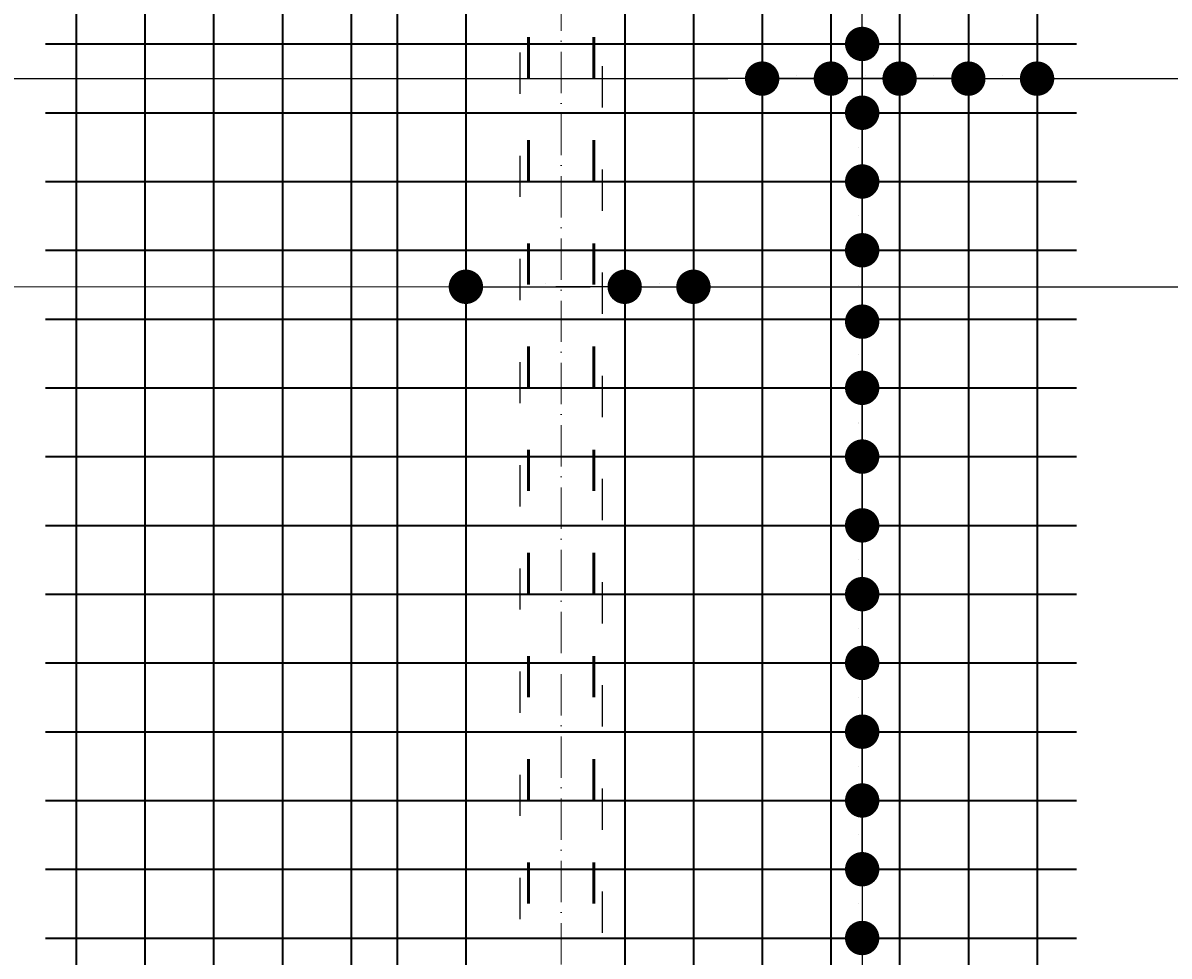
# Model space of a CAD drawing. Header units: millimetres. Extents: x 295948 to 312016, y 6878 to 18016.
# Tile 223 of 252: x 309252 to 309586, y 14854 to 15126. Entities that reach past the tile are written whole.
import ezdxf

# ---------------------------------------------------------------- set-up
doc = ezdxf.new("R2010")
doc.units = ezdxf.units.MM
doc.linetypes.add('ACAD_ISO03W100', pattern=[30, 12, -18])
doc.linetypes.add('ACAD_ISO10W100', pattern=[18, 12, -3, 0, -3])
for name, color, linetype, lineweight in [('konstrukcja wymiary', 1, 'Continuous', 13), ('osie', 5, 'ACAD_ISO10W100', 13), ('zbrojenie', 4, 'Continuous', 50), ('zbrojenie płyty', 141, 'Continuous', 35)]:
    doc.layers.add(name, color=color, linetype=linetype, lineweight=lineweight)
doc.layers.add('przerywane', color=6, linetype='ACAD_ISO03W100')
doc.styles.add('KONSTRUKCJA', font='romand.shx', dxfattribs={"oblique": 10})
doc.styles.get("Standard").update_dxf_attribs({"font": 'romand.shx', "oblique": 10})
doc.dimstyles.new('150', dxfattribs={"dimtxt": 10, "dimasz": 7, "dimexe": 1.25, "dimexo": 0.625, "dimgap": 3, "dimtad": 1, "dimdec": 0, "dimrnd": 0.5, "dimtxsty": 'KONSTRUKCJA', "dimblk": 'ARCHTICK', "dimcen": 2.5, "dimadec": 0, "dimazin": 0, "dimtfac": 1, "dimtdec": 0, "dimtix": 1, "dimtmove": 0, "dimatfit": 3, "dimfxl": 4, "dimfxlon": 1, "dimarcsym": 0})
doc.dimstyles.new('kropki', dxfattribs={"dimtxt": 0.001, "dimasz": 10, "dimexe": 1.25, "dimexo": 0.625, "dimgap": 1, "dimtad": 1, "dimtxsty": 'Standard', "dimblk": 'DOT', "dimcen": 2.5, "dimadec": 0, "dimazin": 0, "dimtfac": 1, "dimtmove": 0, "dimatfit": 3, "dimfxl": 1, "dimfxlon": 1, "dimarcsym": 0})

# ---------------------------------------------------------------- blocks, each defined once
blk = doc.blocks.new('_ArchTick')
at = {"color": 0, "linetype": 'ByBlock', "lineweight": 13, "const_width": 0.15}
blk.add_lwpolyline([(-0.5, -0.5), (0.5, 0.5)], dxfattribs=at)
blk = doc.blocks.new('*D914')
at = {"layer": 'Defpoints', "color": 0, "transparency": 16777216}
for p in [(309620.63, 15501.22), (309620.63, 14520.22), (309164.63, 14393.22)]:
    blk.add_point(p, dxfattribs=at)
at = {"layer": 'konstrukcja wymiary', "color": 0, "lineweight": -2, "transparency": 16777216}
for p, q in [((309164.63, 15497.22), (309164.63, 15502.47)), ((309620.63, 15497.22), (309620.63, 15502.47)), ((309164.63, 15501.22), (309620.63, 15501.22))]:
    blk.add_line(p, q, dxfattribs=at)
at = {"layer": 'konstrukcja wymiary', "color": 0, "lineweight": -2, "transparency": 16777216, "xscale": 7, "yscale": 7, "zscale": 7, "rotation": 180}
blk.add_blockref('_ArchTick', (309164.63, 15501.22), dxfattribs=at)
at = {"layer": 'konstrukcja wymiary', "color": 0, "lineweight": -2, "transparency": 16777216, "xscale": 7, "yscale": 7, "zscale": 7}
blk.add_blockref('_ArchTick', (309620.63, 15501.22), dxfattribs=at)
at = {"layer": 'konstrukcja wymiary', "color": 0, "transparency": 16777216, "insert": (309392.63, 15509.22), "char_height": 10, "attachment_point": 5, "style": 'KONSTRUKCJA'}
blk.add_mtext('456', dxfattribs=at)
blk = doc.blocks.new('_Dot')
at = {"color": 0, "linetype": 'ByBlock', "lineweight": -2}
blk.add_line((-0.5, 0), (-1, 0), dxfattribs=at)
at = {"color": 0, "linetype": 'ByBlock', "const_width": 0.5}
blk.add_lwpolyline([(-0.25, 0, 1), (0.25, 0, 1)], format="xyb", close=True, dxfattribs=at)
blk = doc.blocks.new('*D1165')
at = {"layer": 'Defpoints', "color": 0, "transparency": 16777216}
for p in [(309507.13, 15119.72), (309496.24, 15099.72), (309507.13, 15099.72)]:
    blk.add_point(p, dxfattribs=at)
at = {"layer": 'konstrukcja wymiary', "color": 0, "lineweight": -2, "transparency": 16777216}
for p, q in [((309496.24, 15129.72), (309496.24, 15139.72)), ((309497.24, 15119.72), (309494.99, 15119.72)), ((309496.24, 15119.72), (309496.24, 15099.72)), ((309497.24, 15099.72), (309494.99, 15099.72)), ((309496.24, 15089.72), (309496.24, 15079.72))]:
    blk.add_line(p, q, dxfattribs=at)
at = {"layer": 'konstrukcja wymiary', "color": 0, "lineweight": -2, "transparency": 16777216, "xscale": 10, "yscale": 10, "zscale": 10}
for p, rotation in [((309496.24, 15119.72), 270), ((309496.24, 15099.72), 90)]:
    blk.add_blockref('_Dot', p, dxfattribs=dict(at, rotation=rotation))
at = {"layer": 'konstrukcja wymiary', "color": 0, "transparency": 16777216, "insert": (309495.24, 15109.72), "char_height": 0.001, "attachment_point": 5, "rotation": 90}
blk.add_mtext('20', dxfattribs=at)
blk = doc.blocks.new('*D1166')
at = {"layer": 'Defpoints', "color": 0, "transparency": 16777216}
for p in [(309507.13, 15099.72), (309496.24, 15079.72), (309558.63, 15079.72)]:
    blk.add_point(p, dxfattribs=at)
at = {"layer": 'konstrukcja wymiary', "color": 0, "lineweight": -2, "transparency": 16777216}
for p, q in [((309496.24, 15109.72), (309496.24, 15119.72)), ((309497.24, 15099.72), (309494.99, 15099.72)), ((309496.24, 15099.72), (309496.24, 15079.72)), ((309497.24, 15079.72), (309494.99, 15079.72)), ((309496.24, 15069.72), (309496.24, 15059.72))]:
    blk.add_line(p, q, dxfattribs=at)
at = {"layer": 'konstrukcja wymiary', "color": 0, "lineweight": -2, "transparency": 16777216, "xscale": 10, "yscale": 10, "zscale": 10}
for p, rotation in [((309496.24, 15099.72), 270), ((309496.24, 15079.72), 90)]:
    blk.add_blockref('_Dot', p, dxfattribs=dict(at, rotation=rotation))
at = {"layer": 'konstrukcja wymiary', "color": 0, "transparency": 16777216, "insert": (309495.24, 15089.72), "char_height": 0.001, "attachment_point": 5, "rotation": 90}
blk.add_mtext('20', dxfattribs=at)
blk = doc.blocks.new('*D1167')
at = {"layer": 'Defpoints', "color": 0, "transparency": 16777216}
for p in [(309558.63, 15079.72), (309496.24, 15059.72), (309507.13, 15059.72)]:
    blk.add_point(p, dxfattribs=at)
at = {"layer": 'konstrukcja wymiary', "color": 0, "lineweight": -2, "transparency": 16777216}
for p, q in [((309496.24, 15089.72), (309496.24, 15099.72)), ((309497.24, 15079.72), (309494.99, 15079.72)), ((309496.24, 15079.72), (309496.24, 15059.72)), ((309497.24, 15059.72), (309494.99, 15059.72)), ((309496.24, 15049.72), (309496.24, 15039.72))]:
    blk.add_line(p, q, dxfattribs=at)
at = {"layer": 'konstrukcja wymiary', "color": 0, "lineweight": -2, "transparency": 16777216, "xscale": 10, "yscale": 10, "zscale": 10}
for p, rotation in [((309496.24, 15079.72), 270), ((309496.24, 15059.72), 90)]:
    blk.add_blockref('_Dot', p, dxfattribs=dict(at, rotation=rotation))
at = {"layer": 'konstrukcja wymiary', "color": 0, "transparency": 16777216, "insert": (309495.24, 15069.72), "char_height": 0.001, "attachment_point": 5, "rotation": 90}
blk.add_mtext('20', dxfattribs=at)
blk = doc.blocks.new('*D1168')
at = {"layer": 'Defpoints', "color": 0, "transparency": 16777216}
for p in [(309507.13, 15059.72), (309496.24, 15038.97), (309507.13, 15038.97)]:
    blk.add_point(p, dxfattribs=at)
at = {"layer": 'konstrukcja wymiary', "color": 0, "lineweight": -2, "transparency": 16777216}
for p, q in [((309496.24, 15069.72), (309496.24, 15079.72)), ((309497.24, 15059.72), (309494.99, 15059.72)), ((309496.24, 15059.72), (309496.24, 15038.97)), ((309497.24, 15038.97), (309494.99, 15038.97)), ((309496.24, 15028.97), (309496.24, 15018.97))]:
    blk.add_line(p, q, dxfattribs=at)
at = {"layer": 'konstrukcja wymiary', "color": 0, "lineweight": -2, "transparency": 16777216, "xscale": 10, "yscale": 10, "zscale": 10}
for p, rotation in [((309496.24, 15059.72), 270), ((309496.24, 15038.97), 90)]:
    blk.add_blockref('_Dot', p, dxfattribs=dict(at, rotation=rotation))
at = {"layer": 'konstrukcja wymiary', "color": 0, "transparency": 16777216, "insert": (309495.24, 15049.35), "char_height": 0.001, "attachment_point": 5, "rotation": 90}
blk.add_mtext('20,75', dxfattribs=at)
blk = doc.blocks.new('*D1169')
at = {"layer": 'Defpoints', "color": 0, "transparency": 16777216}
for p in [(309507.13, 15038.97), (309496.24, 15019.72), (309507.13, 15019.72)]:
    blk.add_point(p, dxfattribs=at)
at = {"layer": 'konstrukcja wymiary', "color": 0, "lineweight": -2, "transparency": 16777216}
for p, q in [((309496.24, 15048.97), (309496.24, 15058.97)), ((309497.24, 15038.97), (309494.99, 15038.97)), ((309496.24, 15038.97), (309496.24, 15019.72)), ((309497.24, 15019.72), (309494.99, 15019.72)), ((309496.24, 15009.72), (309496.24, 14999.72))]:
    blk.add_line(p, q, dxfattribs=at)
at = {"layer": 'konstrukcja wymiary', "color": 0, "lineweight": -2, "transparency": 16777216, "xscale": 10, "yscale": 10, "zscale": 10}
for p, rotation in [((309496.24, 15038.97), 270), ((309496.24, 15019.72), 90)]:
    blk.add_blockref('_Dot', p, dxfattribs=dict(at, rotation=rotation))
at = {"layer": 'konstrukcja wymiary', "color": 0, "transparency": 16777216, "insert": (309495.24, 15029.35), "char_height": 0.001, "attachment_point": 5, "rotation": 90}
blk.add_mtext('19,25', dxfattribs=at)
blk = doc.blocks.new('*D1159')
at = {"layer": 'Defpoints', "color": 0, "transparency": 16777216}
for p in [(309507.13, 15019.72), (309496.24, 14999.72), (309507.13, 14999.72)]:
    blk.add_point(p, dxfattribs=at)
at = {"layer": 'konstrukcja wymiary', "color": 0, "lineweight": -2, "transparency": 16777216}
for p, q in [((309496.24, 15029.72), (309496.24, 15039.72)), ((309497.24, 15019.72), (309494.99, 15019.72)), ((309496.24, 15019.72), (309496.24, 14999.72)), ((309497.24, 14999.72), (309494.99, 14999.72)), ((309496.24, 14989.72), (309496.24, 14979.72))]:
    blk.add_line(p, q, dxfattribs=at)
at = {"layer": 'konstrukcja wymiary', "color": 0, "lineweight": -2, "transparency": 16777216, "xscale": 10, "yscale": 10, "zscale": 10}
for p, rotation in [((309496.24, 15019.72), 270), ((309496.24, 14999.72), 90)]:
    blk.add_blockref('_Dot', p, dxfattribs=dict(at, rotation=rotation))
at = {"layer": 'konstrukcja wymiary', "color": 0, "transparency": 16777216, "insert": (309495.24, 15009.72), "char_height": 0.001, "attachment_point": 5, "rotation": 90}
blk.add_mtext('20', dxfattribs=at)
blk = doc.blocks.new('*D1160')
at = {"layer": 'Defpoints', "color": 0, "transparency": 16777216}
for p in [(309496.24, 15038.97), (309507.13, 15038.97), (309507.13, 14999.72)]:
    blk.add_point(p, dxfattribs=at)
at = {"layer": 'konstrukcja wymiary', "color": 0, "lineweight": -2, "transparency": 16777216}
for p, q in [((309497.24, 15038.97), (309494.99, 15038.97)), ((309496.24, 15009.72), (309496.24, 15028.97)), ((309497.24, 14999.72), (309494.99, 14999.72))]:
    blk.add_line(p, q, dxfattribs=at)
at = {"layer": 'konstrukcja wymiary', "color": 0, "lineweight": -2, "transparency": 16777216, "xscale": 10, "yscale": 10, "zscale": 10}
for p, rotation in [((309496.24, 15038.97), 90), ((309496.24, 14999.72), 270)]:
    blk.add_blockref('_Dot', p, dxfattribs=dict(at, rotation=rotation))
at = {"layer": 'konstrukcja wymiary', "color": 0, "transparency": 16777216, "insert": (309495.24, 15019.35), "char_height": 0.001, "attachment_point": 5, "rotation": 90}
blk.add_mtext('39,25', dxfattribs=at)
blk = doc.blocks.new('*D1161')
at = {"layer": 'Defpoints', "color": 0, "transparency": 16777216}
for p in [(309507.13, 15038.97), (309496.24, 14979.72), (309507.13, 14979.72)]:
    blk.add_point(p, dxfattribs=at)
at = {"layer": 'konstrukcja wymiary', "color": 0, "lineweight": -2, "transparency": 16777216}
for p, q in [((309497.24, 15038.97), (309494.99, 15038.97)), ((309496.24, 15028.97), (309496.24, 14989.72)), ((309497.24, 14979.72), (309494.99, 14979.72))]:
    blk.add_line(p, q, dxfattribs=at)
at = {"layer": 'konstrukcja wymiary', "color": 0, "lineweight": -2, "transparency": 16777216, "xscale": 10, "yscale": 10, "zscale": 10}
for p, rotation in [((309496.24, 15038.97), 90), ((309496.24, 14979.72), 270)]:
    blk.add_blockref('_Dot', p, dxfattribs=dict(at, rotation=rotation))
at = {"layer": 'konstrukcja wymiary', "color": 0, "transparency": 16777216, "insert": (309495.24, 15009.35), "char_height": 0.001, "attachment_point": 5, "rotation": 90}
blk.add_mtext('59,25', dxfattribs=at)
blk = doc.blocks.new('*D1162')
at = {"layer": 'Defpoints', "color": 0, "transparency": 16777216}
for p in [(309507.13, 14979.72), (309496.24, 14959.72), (309507.13, 14959.72)]:
    blk.add_point(p, dxfattribs=at)
at = {"layer": 'konstrukcja wymiary', "color": 0, "lineweight": -2, "transparency": 16777216}
for p, q in [((309496.24, 14989.72), (309496.24, 14999.72)), ((309497.24, 14979.72), (309494.99, 14979.72)), ((309496.24, 14979.72), (309496.24, 14959.72)), ((309497.24, 14959.72), (309494.99, 14959.72)), ((309496.24, 14949.72), (309496.24, 14939.72))]:
    blk.add_line(p, q, dxfattribs=at)
at = {"layer": 'konstrukcja wymiary', "color": 0, "lineweight": -2, "transparency": 16777216, "xscale": 10, "yscale": 10, "zscale": 10}
for p, rotation in [((309496.24, 14979.72), 270), ((309496.24, 14959.72), 90)]:
    blk.add_blockref('_Dot', p, dxfattribs=dict(at, rotation=rotation))
at = {"layer": 'konstrukcja wymiary', "color": 0, "transparency": 16777216, "insert": (309495.24, 14969.72), "char_height": 0.001, "attachment_point": 5, "rotation": 90}
blk.add_mtext('20', dxfattribs=at)
blk = doc.blocks.new('*D1163')
at = {"layer": 'Defpoints', "color": 0, "transparency": 16777216}
for p in [(309507.13, 14959.72), (309496.24, 14939.72), (309507.13, 14939.72)]:
    blk.add_point(p, dxfattribs=at)
at = {"layer": 'konstrukcja wymiary', "color": 0, "lineweight": -2, "transparency": 16777216}
for p, q in [((309496.24, 14969.72), (309496.24, 14979.72)), ((309497.24, 14959.72), (309494.99, 14959.72)), ((309496.24, 14959.72), (309496.24, 14939.72)), ((309497.24, 14939.72), (309494.99, 14939.72)), ((309496.24, 14929.72), (309496.24, 14919.72))]:
    blk.add_line(p, q, dxfattribs=at)
at = {"layer": 'konstrukcja wymiary', "color": 0, "lineweight": -2, "transparency": 16777216, "xscale": 10, "yscale": 10, "zscale": 10}
for p, rotation in [((309496.24, 14959.72), 270), ((309496.24, 14939.72), 90)]:
    blk.add_blockref('_Dot', p, dxfattribs=dict(at, rotation=rotation))
at = {"layer": 'konstrukcja wymiary', "color": 0, "transparency": 16777216, "insert": (309495.24, 14949.72), "char_height": 0.001, "attachment_point": 5, "rotation": 90}
blk.add_mtext('20', dxfattribs=at)
blk = doc.blocks.new('*D1164')
at = {"layer": 'Defpoints', "color": 0, "transparency": 16777216}
for p in [(309507.13, 14939.72), (309496.24, 14919.72), (309507.13, 14919.72)]:
    blk.add_point(p, dxfattribs=at)
at = {"layer": 'konstrukcja wymiary', "color": 0, "lineweight": -2, "transparency": 16777216}
for p, q in [((309496.24, 14949.72), (309496.24, 14959.72)), ((309497.24, 14939.72), (309494.99, 14939.72)), ((309496.24, 14939.72), (309496.24, 14919.72)), ((309497.24, 14919.72), (309494.99, 14919.72)), ((309496.24, 14909.72), (309496.24, 14899.72))]:
    blk.add_line(p, q, dxfattribs=at)
at = {"layer": 'konstrukcja wymiary', "color": 0, "lineweight": -2, "transparency": 16777216, "xscale": 10, "yscale": 10, "zscale": 10}
for p, rotation in [((309496.24, 14939.72), 270), ((309496.24, 14919.72), 90)]:
    blk.add_blockref('_Dot', p, dxfattribs=dict(at, rotation=rotation))
at = {"layer": 'konstrukcja wymiary', "color": 0, "transparency": 16777216, "insert": (309495.24, 14929.72), "char_height": 0.001, "attachment_point": 5, "rotation": 90}
blk.add_mtext('20', dxfattribs=at)
blk = doc.blocks.new('*D1182')
at = {"layer": 'Defpoints', "color": 0, "transparency": 16777216}
for p in [(309507.13, 14919.72), (309496.24, 14899.72), (309507.13, 14899.72)]:
    blk.add_point(p, dxfattribs=at)
at = {"layer": 'konstrukcja wymiary', "color": 0, "lineweight": -2, "transparency": 16777216}
for p, q in [((309496.24, 14929.72), (309496.24, 14939.72)), ((309497.24, 14919.72), (309494.99, 14919.72)), ((309496.24, 14919.72), (309496.24, 14899.72)), ((309497.24, 14899.72), (309494.99, 14899.72)), ((309496.24, 14889.72), (309496.24, 14879.72))]:
    blk.add_line(p, q, dxfattribs=at)
at = {"layer": 'konstrukcja wymiary', "color": 0, "lineweight": -2, "transparency": 16777216, "xscale": 10, "yscale": 10, "zscale": 10}
for p, rotation in [((309496.24, 14919.72), 270), ((309496.24, 14899.72), 90)]:
    blk.add_blockref('_Dot', p, dxfattribs=dict(at, rotation=rotation))
at = {"layer": 'konstrukcja wymiary', "color": 0, "transparency": 16777216, "insert": (309495.24, 14909.72), "char_height": 0.001, "attachment_point": 5, "rotation": 90}
blk.add_mtext('20', dxfattribs=at)
blk = doc.blocks.new('*D1183')
at = {"layer": 'Defpoints', "color": 0, "transparency": 16777216}
for p in [(309507.13, 14899.72), (309496.24, 14879.72), (309507.13, 14879.72)]:
    blk.add_point(p, dxfattribs=at)
at = {"layer": 'konstrukcja wymiary', "color": 0, "lineweight": -2, "transparency": 16777216}
for p, q in [((309496.24, 14909.72), (309496.24, 14919.72)), ((309497.24, 14899.72), (309494.99, 14899.72)), ((309496.24, 14899.72), (309496.24, 14879.72)), ((309497.24, 14879.72), (309494.99, 14879.72)), ((309496.24, 14869.72), (309496.24, 14859.72))]:
    blk.add_line(p, q, dxfattribs=at)
at = {"layer": 'konstrukcja wymiary', "color": 0, "lineweight": -2, "transparency": 16777216, "xscale": 10, "yscale": 10, "zscale": 10}
for p, rotation in [((309496.24, 14899.72), 270), ((309496.24, 14879.72), 90)]:
    blk.add_blockref('_Dot', p, dxfattribs=dict(at, rotation=rotation))
at = {"layer": 'konstrukcja wymiary', "color": 0, "transparency": 16777216, "insert": (309495.24, 14889.72), "char_height": 0.001, "attachment_point": 5, "rotation": 90}
blk.add_mtext('20', dxfattribs=at)
blk = doc.blocks.new('*D1184')
at = {"layer": 'Defpoints', "color": 0, "transparency": 16777216}
for p in [(309507.13, 14879.72), (309496.24, 14859.72), (309507.13, 14859.72)]:
    blk.add_point(p, dxfattribs=at)
at = {"layer": 'konstrukcja wymiary', "color": 0, "lineweight": -2, "transparency": 16777216}
for p, q in [((309496.24, 14889.72), (309496.24, 14899.72)), ((309497.24, 14879.72), (309494.99, 14879.72)), ((309496.24, 14879.72), (309496.24, 14859.72)), ((309497.24, 14859.72), (309494.99, 14859.72)), ((309496.24, 14849.72), (309496.24, 14839.72))]:
    blk.add_line(p, q, dxfattribs=at)
at = {"layer": 'konstrukcja wymiary', "color": 0, "lineweight": -2, "transparency": 16777216, "xscale": 10, "yscale": 10, "zscale": 10}
for p, rotation in [((309496.24, 14879.72), 270), ((309496.24, 14859.72), 90)]:
    blk.add_blockref('_Dot', p, dxfattribs=dict(at, rotation=rotation))
at = {"layer": 'konstrukcja wymiary', "color": 0, "transparency": 16777216, "insert": (309495.24, 14869.72), "char_height": 0.001, "attachment_point": 5, "rotation": 90}
blk.add_mtext('20', dxfattribs=at)
blk = doc.blocks.new('*D1433')
at = {"layer": 'Defpoints', "color": 0, "transparency": 16777216}
for p in [(309012.54, 15119.72), (309467.13, 15119.72), (309467.13, 15109.64)]:
    blk.add_point(p, dxfattribs=at)
at = {"layer": 'konstrukcja wymiary', "color": 0, "lineweight": -2, "transparency": 16777216}
for p, q in [((309012.54, 15110.64), (309012.54, 15108.39)), ((309022.54, 15109.64), (309457.13, 15109.64)), ((309467.13, 15110.64), (309467.13, 15108.39))]:
    blk.add_line(p, q, dxfattribs=at)
at = {"layer": 'konstrukcja wymiary', "color": 0, "lineweight": -2, "transparency": 16777216, "xscale": 10, "yscale": 10, "zscale": 10, "rotation": 180}
blk.add_blockref('_Dot', (309012.54, 15109.64), dxfattribs=at)
at = {"layer": 'konstrukcja wymiary', "color": 0, "lineweight": -2, "transparency": 16777216, "xscale": 10, "yscale": 10, "zscale": 10}
blk.add_blockref('_Dot', (309467.13, 15109.64), dxfattribs=at)
at = {"layer": 'konstrukcja wymiary', "color": 0, "transparency": 16777216, "insert": (309239.84, 15110.64), "char_height": 0.001, "attachment_point": 5}
blk.add_mtext('454,59', dxfattribs=at)
blk = doc.blocks.new('*D871')
at = {"layer": 'Defpoints', "color": 0, "transparency": 16777216}
for p in [(309467.13, 15119.72), (309487.13, 15109.64), (309487.13, 15099.72)]:
    blk.add_point(p, dxfattribs=at)
at = {"layer": 'konstrukcja wymiary', "color": 0, "lineweight": -2, "transparency": 16777216}
for p, q in [((309457.13, 15109.64), (309447.13, 15109.64)), ((309467.13, 15110.64), (309467.13, 15108.39)), ((309467.13, 15109.64), (309487.13, 15109.64)), ((309487.13, 15108.64), (309487.13, 15110.89)), ((309497.13, 15109.64), (309507.13, 15109.64))]:
    blk.add_line(p, q, dxfattribs=at)
at = {"layer": 'konstrukcja wymiary', "color": 0, "lineweight": -2, "transparency": 16777216, "xscale": 10, "yscale": 10, "zscale": 10}
blk.add_blockref('_Dot', (309467.13, 15109.64), dxfattribs=at)
at = {"layer": 'konstrukcja wymiary', "color": 0, "lineweight": -2, "transparency": 16777216, "xscale": 10, "yscale": 10, "zscale": 10, "rotation": 180}
blk.add_blockref('_Dot', (309487.13, 15109.64), dxfattribs=at)
at = {"layer": 'konstrukcja wymiary', "color": 0, "transparency": 16777216, "insert": (309477.13, 15110.64), "char_height": 0.001, "attachment_point": 5}
blk.add_mtext('20', dxfattribs=at)
blk = doc.blocks.new('*D1434')
at = {"layer": 'Defpoints', "color": 0, "transparency": 16777216}
for p in [(309507.13, 15109.64), (309487.13, 15099.72), (309507.13, 15099.72)]:
    blk.add_point(p, dxfattribs=at)
at = {"layer": 'konstrukcja wymiary', "color": 0, "lineweight": -2, "transparency": 16777216}
for p, q in [((309477.13, 15109.64), (309467.13, 15109.64)), ((309487.13, 15108.64), (309487.13, 15110.89)), ((309487.13, 15109.64), (309507.13, 15109.64)), ((309507.13, 15108.64), (309507.13, 15110.89)), ((309517.13, 15109.64), (309527.13, 15109.64))]:
    blk.add_line(p, q, dxfattribs=at)
at = {"layer": 'konstrukcja wymiary', "color": 0, "lineweight": -2, "transparency": 16777216, "xscale": 10, "yscale": 10, "zscale": 10}
blk.add_blockref('_Dot', (309487.13, 15109.64), dxfattribs=at)
at = {"layer": 'konstrukcja wymiary', "color": 0, "lineweight": -2, "transparency": 16777216, "xscale": 10, "yscale": 10, "zscale": 10, "rotation": 180}
blk.add_blockref('_Dot', (309507.13, 15109.64), dxfattribs=at)
at = {"layer": 'konstrukcja wymiary', "color": 0, "transparency": 16777216, "insert": (309497.13, 15110.64), "char_height": 0.001, "attachment_point": 5}
blk.add_mtext('20', dxfattribs=at)
blk = doc.blocks.new('*D1435')
at = {"layer": 'Defpoints', "color": 0, "transparency": 16777216}
for p in [(309527.13, 15109.64), (309507.13, 15099.72), (309527.13, 15099.72)]:
    blk.add_point(p, dxfattribs=at)
at = {"layer": 'konstrukcja wymiary', "color": 0, "lineweight": -2, "transparency": 16777216}
for p, q in [((309497.13, 15109.64), (309487.13, 15109.64)), ((309507.13, 15108.64), (309507.13, 15110.89)), ((309507.13, 15109.64), (309527.13, 15109.64)), ((309527.13, 15108.64), (309527.13, 15110.89)), ((309537.13, 15109.64), (309547.13, 15109.64))]:
    blk.add_line(p, q, dxfattribs=at)
at = {"layer": 'konstrukcja wymiary', "color": 0, "lineweight": -2, "transparency": 16777216, "xscale": 10, "yscale": 10, "zscale": 10}
blk.add_blockref('_Dot', (309507.13, 15109.64), dxfattribs=at)
at = {"layer": 'konstrukcja wymiary', "color": 0, "lineweight": -2, "transparency": 16777216, "xscale": 10, "yscale": 10, "zscale": 10, "rotation": 180}
blk.add_blockref('_Dot', (309527.13, 15109.64), dxfattribs=at)
at = {"layer": 'konstrukcja wymiary', "color": 0, "transparency": 16777216, "insert": (309517.13, 15110.64), "char_height": 0.001, "attachment_point": 5}
blk.add_mtext('20', dxfattribs=at)
blk = doc.blocks.new('*D1417')
at = {"layer": 'Defpoints', "color": 0, "transparency": 16777216}
for p in [(309547.13, 15109.64), (309527.13, 15099.72), (309547.13, 15099.72)]:
    blk.add_point(p, dxfattribs=at)
at = {"layer": 'konstrukcja wymiary', "color": 0, "lineweight": -2, "transparency": 16777216}
for p, q in [((309517.13, 15109.64), (309507.13, 15109.64)), ((309527.13, 15108.64), (309527.13, 15110.89)), ((309527.13, 15109.64), (309547.13, 15109.64)), ((309547.13, 15108.64), (309547.13, 15110.89)), ((309557.13, 15109.64), (309567.13, 15109.64))]:
    blk.add_line(p, q, dxfattribs=at)
at = {"layer": 'konstrukcja wymiary', "color": 0, "lineweight": -2, "transparency": 16777216, "xscale": 10, "yscale": 10, "zscale": 10}
blk.add_blockref('_Dot', (309527.13, 15109.64), dxfattribs=at)
at = {"layer": 'konstrukcja wymiary', "color": 0, "lineweight": -2, "transparency": 16777216, "xscale": 10, "yscale": 10, "zscale": 10, "rotation": 180}
blk.add_blockref('_Dot', (309547.13, 15109.64), dxfattribs=at)
at = {"layer": 'konstrukcja wymiary', "color": 0, "transparency": 16777216, "insert": (309537.13, 15110.64), "char_height": 0.001, "attachment_point": 5}
blk.add_mtext('20', dxfattribs=at)
blk = doc.blocks.new('*D1418')
at = {"layer": 'Defpoints', "color": 0, "transparency": 16777216}
for p in [(310047.13, 15109.64), (309547.13, 15099.72), (310047.13, 15101.72)]:
    blk.add_point(p, dxfattribs=at)
at = {"layer": 'konstrukcja wymiary', "color": 0, "lineweight": -2, "transparency": 16777216}
for p, q in [((309547.13, 15108.64), (309547.13, 15110.89)), ((309557.13, 15109.64), (310037.13, 15109.64)), ((310047.13, 15108.64), (310047.13, 15110.89))]:
    blk.add_line(p, q, dxfattribs=at)
at = {"layer": 'konstrukcja wymiary', "color": 0, "lineweight": -2, "transparency": 16777216, "xscale": 10, "yscale": 10, "zscale": 10, "rotation": 180}
blk.add_blockref('_Dot', (309547.13, 15109.64), dxfattribs=at)
at = {"layer": 'konstrukcja wymiary', "color": 0, "lineweight": -2, "transparency": 16777216, "xscale": 10, "yscale": 10, "zscale": 10}
blk.add_blockref('_Dot', (310047.13, 15109.64), dxfattribs=at)
at = {"layer": 'konstrukcja wymiary', "color": 0, "transparency": 16777216, "insert": (309797.13, 15110.64), "char_height": 0.001, "attachment_point": 5}
blk.add_mtext('500', dxfattribs=at)
blk = doc.blocks.new('*D1456')
at = {"layer": 'Defpoints', "color": 0, "transparency": 16777216}
for p in [(309380.92, 15059.72), (309427.13, 15059.72), (309427.13, 15049.11)]:
    blk.add_point(p, dxfattribs=at)
at = {"layer": 'konstrukcja wymiary', "color": 0, "lineweight": -2, "transparency": 16777216}
for p, q in [((309380.92, 15050.11), (309380.92, 15047.86)), ((309390.92, 15049.11), (309417.13, 15049.11)), ((309427.13, 15050.11), (309427.13, 15047.86))]:
    blk.add_line(p, q, dxfattribs=at)
at = {"layer": 'konstrukcja wymiary', "color": 0, "lineweight": -2, "transparency": 16777216, "xscale": 10, "yscale": 10, "zscale": 10, "rotation": 180}
blk.add_blockref('_Dot', (309380.92, 15049.11), dxfattribs=at)
at = {"layer": 'konstrukcja wymiary', "color": 0, "lineweight": -2, "transparency": 16777216, "xscale": 10, "yscale": 10, "zscale": 10}
blk.add_blockref('_Dot', (309427.13, 15049.11), dxfattribs=at)
at = {"layer": 'konstrukcja wymiary', "color": 0, "transparency": 16777216, "insert": (309404.02, 15050.11), "char_height": 0.001, "attachment_point": 5}
blk.add_mtext('46,21', dxfattribs=at)
blk = doc.blocks.new('*D1423')
at = {"layer": 'Defpoints', "color": 0, "transparency": 16777216}
for p in [(309427.13, 15059.72), (309447.13, 15059.72), (309447.13, 15049.11)]:
    blk.add_point(p, dxfattribs=at)
at = {"layer": 'konstrukcja wymiary', "color": 0, "lineweight": -2, "transparency": 16777216}
for p, q in [((309417.13, 15049.11), (309407.13, 15049.11)), ((309427.13, 15050.11), (309427.13, 15047.86)), ((309427.13, 15049.11), (309447.13, 15049.11)), ((309447.13, 15050.11), (309447.13, 15047.86)), ((309457.13, 15049.11), (309467.13, 15049.11))]:
    blk.add_line(p, q, dxfattribs=at)
at = {"layer": 'konstrukcja wymiary', "color": 0, "lineweight": -2, "transparency": 16777216, "xscale": 10, "yscale": 10, "zscale": 10}
blk.add_blockref('_Dot', (309427.13, 15049.11), dxfattribs=at)
at = {"layer": 'konstrukcja wymiary', "color": 0, "lineweight": -2, "transparency": 16777216, "xscale": 10, "yscale": 10, "zscale": 10, "rotation": 180}
blk.add_blockref('_Dot', (309447.13, 15049.11), dxfattribs=at)
at = {"layer": 'konstrukcja wymiary', "color": 0, "transparency": 16777216, "insert": (309437.13, 15050.11), "char_height": 0.001, "attachment_point": 5}
blk.add_mtext('20', dxfattribs=at)
blk = doc.blocks.new('*D1424')
at = {"layer": 'Defpoints', "color": 0, "transparency": 16777216}
for p in [(309447.13, 15059.72), (310287.13, 15061.72), (310287.13, 15049.11)]:
    blk.add_point(p, dxfattribs=at)
at = {"layer": 'konstrukcja wymiary', "color": 0, "lineweight": -2, "transparency": 16777216}
for p, q in [((309447.13, 15050.11), (309447.13, 15047.86)), ((309457.13, 15049.11), (310277.13, 15049.11)), ((310287.13, 15050.11), (310287.13, 15047.86))]:
    blk.add_line(p, q, dxfattribs=at)
at = {"layer": 'konstrukcja wymiary', "color": 0, "lineweight": -2, "transparency": 16777216, "xscale": 10, "yscale": 10, "zscale": 10, "rotation": 180}
blk.add_blockref('_Dot', (309447.13, 15049.11), dxfattribs=at)
at = {"layer": 'konstrukcja wymiary', "color": 0, "lineweight": -2, "transparency": 16777216, "xscale": 10, "yscale": 10, "zscale": 10}
blk.add_blockref('_Dot', (310287.13, 15049.11), dxfattribs=at)
at = {"layer": 'konstrukcja wymiary', "color": 0, "transparency": 16777216, "insert": (309867.13, 15050.11), "char_height": 0.001, "attachment_point": 5}
blk.add_mtext('840', dxfattribs=at)

msp = doc.modelspace()

# ---------------------------------------------------------------- linework, layer by layer
at = {"layer": 'konstrukcja wymiary'}
for p, q in [((309496.237, 15107.224), (309496.237, 15346.841)), ((309300.018, 15109.637), (308901.853, 15109.637)), ((309404.024, 15049.114), (308901.853, 15049.114))]:
    msp.add_line(p, q, dxfattribs=at)
at = {"layer": 'osie'}
msp.add_line((309408.631, 15606.148), (309408.631, 13976.332), dxfattribs=at)
at = {"layer": 'przerywane'}
for p, q in [((309396.631, 15267.224), (309396.631, 14711.224)), ((309420.631, 14711.224), (309420.631, 15267.224))]:
    msp.add_line(p, q, dxfattribs=at)
at = {"layer": 'zbrojenie', "linetype": 'ACAD_ISO03W100'}
for p, q in [((309399.131, 14689.724), (309399.131, 15288.724)), ((309418.131, 14689.724), (309418.131, 15288.724))]:
    msp.add_line(p, q, dxfattribs=at)
at = {"layer": 'zbrojenie płyty'}
for p, q in [((309267.518, 15438.724), (309267.518, 14549.224)), ((309287.518, 15438.724), (309287.518, 14549.224)), ((309307.518, 15438.724), (309307.518, 14549.224)), ((309327.518, 15438.724), (309327.518, 14549.224)), ((309347.518, 15438.724), (309347.518, 14549.224)), ((309360.918, 15438.724), (309360.918, 14549.224)), ((309380.918, 15288.724), (309380.918, 14549.224)), ((309427.131, 15288.724), (309427.131, 14549.224)), ((309447.131, 15288.724), (309447.131, 14549.224)), ((309467.131, 15288.724), (309467.131, 14789.224)), ((309487.131, 15288.724), (309487.131, 14789.224)), ((309507.131, 15288.724), (309507.131, 14789.224)), ((309527.131, 15288.724), (309527.131, 14789.224)), ((309547.131, 15288.724), (309547.131, 14789.224)), ((309258.631, 15119.724), (309558.631, 15119.724)), ((309258.631, 15099.724), (309558.631, 15099.724)), ((309258.631, 15079.724), (309558.631, 15079.724)), ((309258.631, 15059.724), (309558.631, 15059.724)), ((309258.631, 15039.724), (309558.631, 15039.724)), ((309258.631, 15019.724), (309558.631, 15019.724)), ((309258.631, 14999.724), (309558.631, 14999.724)), ((309258.631, 14979.724), (309558.631, 14979.724)), ((309258.631, 14959.724), (309558.631, 14959.724)), ((309258.631, 14939.724), (309558.631, 14939.724)), ((309258.631, 14919.724), (309558.631, 14919.724)), ((309258.631, 14899.724), (309558.631, 14899.724)), ((309258.631, 14879.724), (309558.631, 14879.724)), ((309258.631, 14859.724), (309558.631, 14859.724))]:
    msp.add_line(p, q, dxfattribs=at)

# ---------------------------------------------------------------- dimensions: what is measured, and where the dimension line sits
at = {"layer": 'konstrukcja wymiary'}
for base, p1, p2, dimstyle, picture, middle in [((309620.631, 15501.224), (309164.631, 14393.224), (309620.631, 14520.224), '150', '*D914', (309392.631, 15509.224)), ((309487.131, 15109.637), (309467.131, 15119.724), (309487.131, 15099.724), 'kropki', '*D871', (309477.131, 15110.638)), ((309507.131, 15109.637), (309487.131, 15099.724), (309507.131, 15099.724), 'kropki', '*D1434', (309497.131, 15110.638)), ((309527.131, 15109.637), (309507.131, 15099.724), (309527.131, 15099.724), 'kropki', '*D1435', (309517.131, 15110.638)), ((309547.131, 15109.637), (309527.131, 15099.724), (309547.131, 15099.724), 'kropki', '*D1417', (309537.131, 15110.638)), ((310047.131, 15109.637), (309547.131, 15099.724), (310047.131, 15101.724), 'kropki', '*D1418', (309797.131, 15110.638)), ((309447.131, 15049.114), (309427.131, 15059.724), (309447.131, 15059.724), 'kropki', '*D1423', (309437.131, 15050.114)), ((310287.131, 15049.114), (309447.131, 15059.724), (310287.131, 15061.724), 'kropki', '*D1424', (309867.131, 15050.114))]:
    dim = msp.add_linear_dim(base=base, p1=p1, p2=p2, dimstyle=dimstyle, override={"dimtmove": 1}, dxfattribs=at)
    dim.commit()
    dim.dimension.update_dxf_attribs({"geometry": picture, "text_midpoint": middle})
dim = msp.add_linear_dim(base=(309496.237, 15099.724), p1=(309507.131, 15119.724), p2=(309507.131, 15099.724), angle=90, dimstyle='kropki', dxfattribs=at)
dim.commit()
dim.dimension.update_dxf_attribs({"geometry": '*D1165', "text_midpoint": (309495.236, 15109.724)})
for base, p1, p2, picture, middle in [((309467.131, 15109.637), (309012.54, 15119.724), (309467.131, 15119.724), '*D1433', (309239.835, 15110.638)), ((309427.131, 15049.114), (309380.918, 15059.724), (309427.131, 15059.724), '*D1456', (309404.024, 15050.114))]:
    dim = msp.add_linear_dim(base=base, p1=p1, p2=p2, dimstyle='kropki', dxfattribs=at)
    dim.commit()
    dim.dimension.update_dxf_attribs({"geometry": picture, "text_midpoint": middle})
for base, p1, p2, picture, middle in [((309496.237, 15079.724), (309507.131, 15099.724), (309558.631, 15079.724), '*D1166', (309495.236, 15089.724)), ((309496.237, 15059.724), (309558.631, 15079.724), (309507.131, 15059.724), '*D1167', (309495.236, 15069.724)), ((309496.237, 15038.974), (309507.131, 15059.724), (309507.131, 15038.974), '*D1168', (309495.236, 15049.349)), ((309496.237, 15019.724), (309507.131, 15038.974), (309507.131, 15019.724), '*D1169', (309495.236, 15029.349)), ((309496.237, 15038.974), (309507.131, 14999.724), (309507.131, 15038.974), '*D1160', (309495.236, 15019.349)), ((309496.237, 14979.724), (309507.131, 15038.974), (309507.131, 14979.724), '*D1161', (309495.236, 15009.349)), ((309496.237, 14999.724), (309507.131, 15019.724), (309507.131, 14999.724), '*D1159', (309495.236, 15009.724)), ((309496.237, 14959.724), (309507.131, 14979.724), (309507.131, 14959.724), '*D1162', (309495.236, 14969.724)), ((309496.237, 14939.724), (309507.131, 14959.724), (309507.131, 14939.724), '*D1163', (309495.236, 14949.724)), ((309496.237, 14919.724), (309507.131, 14939.724), (309507.131, 14919.724), '*D1164', (309495.236, 14929.724)), ((309496.237, 14899.724), (309507.131, 14919.724), (309507.131, 14899.724), '*D1182', (309495.236, 14909.724)), ((309496.237, 14879.724), (309507.131, 14899.724), (309507.131, 14879.724), '*D1183', (309495.236, 14889.724)), ((309496.237, 14859.724), (309507.131, 14879.724), (309507.131, 14859.724), '*D1184', (309495.236, 14869.724))]:
    dim = msp.add_linear_dim(base=base, p1=p1, p2=p2, angle=90, dimstyle='kropki', override={"dimtmove": 1}, dxfattribs=at)
    dim.commit()
    dim.dimension.update_dxf_attribs({"geometry": picture, "text_midpoint": middle})

doc.saveas('drawing.dxf')
